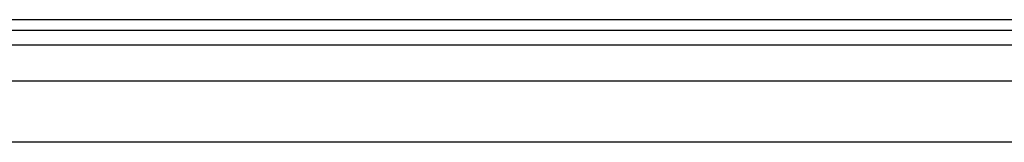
# Model space of a CAD drawing. Header units: inches. Extents: x 0 to 152, y -25 to 98.
# Tile 48 of 88: x 29.188 to 37.098, y 69.838 to 70.822. Entities that reach past the tile are written whole.
import ezdxf

# ---------------------------------------------------------------- set-up
doc = ezdxf.new("R2010")
doc.units = ezdxf.units.IN
doc.header["$LTSCALE"] = 9.095314
doc.header["$MEASUREMENT"] = 0
doc.layers.add('Visible Edges(ANSI)', color=7, linetype='Continuous', lineweight=25)
doc.layers.add('Visible Tangent Edges(ANSI)', color=7, linetype='Continuous', lineweight=25)

msp = doc.modelspace()

# ---------------------------------------------------------------- linework, layer by layer
at = {"layer": 'Visible Edges(ANSI)'}
for p, q in [((44.7822, 70.8223), (7.7991, 70.8223)), ((7.7991, 70.7374), (44.7822, 70.7374)), ((8.6934, 70.3304), (43.8623, 70.3304)), ((43.8623, 69.8384), (8.6934, 69.8384))]:
    msp.add_line(p, q, dxfattribs=at)
at = {"layer": 'Visible Tangent Edges(ANSI)'}
msp.add_line((7.7991, 70.6212), (44.7822, 70.6212), dxfattribs=at)

doc.saveas('drawing.dxf')
